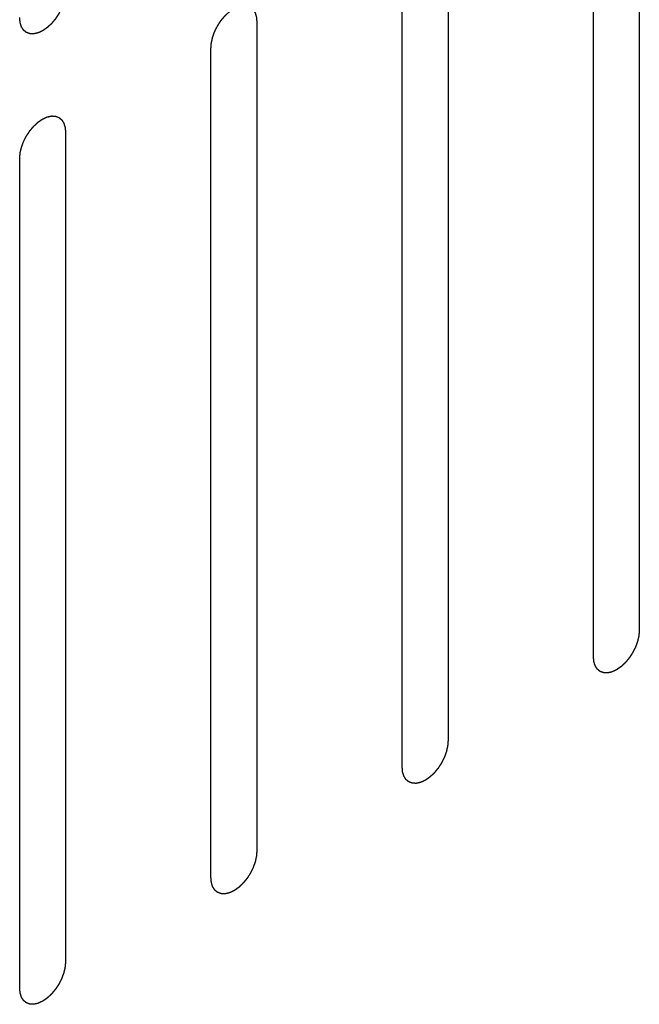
# Model space of a CAD drawing. Header units: inches. Extents: x 5 to 265, y 5 to 171.
# Tile 180 of 212: x 207.978 to 208.695, y 126.224 to 127.363. Entities that reach past the tile are written whole.
import ezdxf

# ---------------------------------------------------------------- set-up
doc = ezdxf.new("R2010")
doc.units = ezdxf.units.IN
doc.header["$LTSCALE"] = 14.96
doc.header["$MEASUREMENT"] = 0
doc.linetypes.add('HIDDEN', pattern=[0.2, 0.1, -0.1])
doc.layers.add('08_ALL_COSMETICS', color=7, linetype='CONTINUOUS')

msp = doc.modelspace()

# ---------------------------------------------------------------- linework, layer by layer
at = {"layer": '08_ALL_COSMETICS', "color": 7, "linetype": 'HIDDEN'}
for p, q in [((208.6947, 127.6162), (208.6947, 126.6568)), ((208.6417, 126.6262), (208.6417, 127.5856)), ((208.4734, 127.4884), (208.4734, 126.529)), ((208.4203, 126.4984), (208.4203, 127.4578)), ((208.2521, 127.3607), (208.2521, 126.4013)), ((208.199, 126.3706), (208.199, 127.33)), ((208.0307, 127.2329), (208.0307, 126.2735)), ((207.9777, 126.2429), (207.9777, 127.2023))]:
    msp.add_line(p, q, dxfattribs=at)
for points in [[(208.0307, 127.3962), (208.0307, 127.3957), (208.0306, 127.3946), (208.0305, 127.3931), (208.0304, 127.3918), (208.0303, 127.3908), (208.0302, 127.3903), (208.0302, 127.3899), (208.0301, 127.3895), (208.03, 127.389), (208.0298, 127.388), (208.0295, 127.3866), (208.0292, 127.3853), (208.0289, 127.3843), (208.0288, 127.3838), (208.0287, 127.3834), (208.0286, 127.3829), (208.0284, 127.3824), (208.028, 127.3814), (208.0275, 127.38), (208.027, 127.3786), (208.0267, 127.3776), (208.0264, 127.3771), (208.0263, 127.3767), (208.0261, 127.3763), (208.0258, 127.3757), (208.0253, 127.3747), (208.0246, 127.3734), (208.0239, 127.372), (208.0234, 127.371), (208.0232, 127.3705), (208.023, 127.37), (208.0227, 127.3697), (208.0224, 127.3691), (208.0218, 127.3683), (208.021, 127.367), (208.0201, 127.3657), (208.0195, 127.3648), (208.0192, 127.3643), (208.019, 127.3639), (208.0187, 127.3636), (208.0183, 127.3631), (208.0176, 127.3623), (208.0167, 127.3612), (208.0157, 127.3601), (208.0151, 127.3593), (208.0147, 127.3588), (208.0144, 127.3585), (208.0141, 127.3582), (208.0137, 127.3578), (208.013, 127.3571), (208.0119, 127.3562), (208.0109, 127.3552), (208.0102, 127.3545), (208.0098, 127.3542), (208.0095, 127.3539), (208.0091, 127.3537), (208.0087, 127.3533), (208.0079, 127.3528), (208.0068, 127.3521), (208.0057, 127.3513), (208.005, 127.3508), (208.0045, 127.3505), (208.0042, 127.3502), (208.0039, 127.3501), (208.0035, 127.3499), (208.0027, 127.3496), (208.0016, 127.349), (208.0006, 127.3486), (207.9998, 127.3482), (207.9994, 127.348), (207.9991, 127.3478), (207.9988, 127.3478), (207.9983, 127.3477), (207.9976, 127.3475), (207.9966, 127.3473), (207.9956, 127.3471), (207.9948, 127.3469), (207.9944, 127.3468), (207.9941, 127.3467), (207.9938, 127.3467), (207.9934, 127.3467), (207.9928, 127.3468), (207.9918, 127.3468), (207.9909, 127.3468), (207.9902, 127.3469), (207.9898, 127.3469), (207.9895, 127.3469), (207.9893, 127.347), (207.9889, 127.3471), (207.9883, 127.3473), (207.9875, 127.3476), (207.9867, 127.348), (207.9861, 127.3482), (207.9857, 127.3483), (207.9854, 127.3484), (207.9853, 127.3486), (207.985, 127.3488), (207.9845, 127.3492), (207.9838, 127.3497), (207.9831, 127.3503), (207.9827, 127.3507), (207.9824, 127.3509), (207.9822, 127.3511), (207.982, 127.3514), (207.9818, 127.3517), (207.9815, 127.3522), (207.981, 127.353), (207.9804, 127.3538), (207.9801, 127.3544), (207.9799, 127.3547), (207.9797, 127.3549), (207.9796, 127.3553), (207.9795, 127.3557), (207.9793, 127.3564), (207.979, 127.3574), (207.9787, 127.3584), (207.9784, 127.3591), (207.9783, 127.3595), (207.9782, 127.3598), (207.9782, 127.3602), (207.9781, 127.3606), (207.9781, 127.3615), (207.978, 127.3627), (207.9778, 127.3641), (207.9777, 127.3651), (207.9777, 127.3656)], [(208.199, 127.33), (208.1991, 127.3306), (208.1991, 127.3316), (208.1993, 127.3332), (208.1994, 127.3345), (208.1994, 127.3354), (208.1995, 127.3359), (208.1995, 127.3363), (208.1996, 127.3367), (208.1997, 127.3372), (208.2, 127.3382), (208.2003, 127.3396), (208.2006, 127.3409), (208.2008, 127.3419), (208.2009, 127.3424), (208.201, 127.3429), (208.2012, 127.3433), (208.2014, 127.3438), (208.2017, 127.3448), (208.2022, 127.3462), (208.2027, 127.3476), (208.2031, 127.3486), (208.2033, 127.3491), (208.2034, 127.3495), (208.2037, 127.35), (208.2039, 127.3505), (208.2044, 127.3515), (208.2051, 127.3529), (208.2058, 127.3542), (208.2063, 127.3552), (208.2066, 127.3558), (208.2068, 127.3562), (208.207, 127.3565), (208.2074, 127.3571), (208.208, 127.3579), (208.2088, 127.3592), (208.2096, 127.3605), (208.2102, 127.3614), (208.2105, 127.3619), (208.2108, 127.3623), (208.2111, 127.3626), (208.2114, 127.3631), (208.2121, 127.3639), (208.2131, 127.365), (208.214, 127.3661), (208.2147, 127.3669), (208.2151, 127.3674), (208.2153, 127.3677), (208.2157, 127.368), (208.2161, 127.3684), (208.2168, 127.3691), (208.2178, 127.37), (208.2189, 127.371), (208.2196, 127.3717), (208.22, 127.372), (208.2203, 127.3723), (208.2206, 127.3726), (208.2211, 127.3729), (208.2218, 127.3734), (208.2229, 127.3741), (208.224, 127.3749), (208.2248, 127.3754), (208.2252, 127.3757), (208.2255, 127.376), (208.2259, 127.3761), (208.2263, 127.3763), (208.227, 127.3767), (208.2281, 127.3772), (208.2292, 127.3777), (208.2299, 127.378), (208.2304, 127.3782), (208.2307, 127.3784), (208.231, 127.3784), (208.2314, 127.3785), (208.2321, 127.3787), (208.2332, 127.3789), (208.2342, 127.3792), (208.2349, 127.3793), (208.2353, 127.3794), (208.2356, 127.3795), (208.2359, 127.3795), (208.2363, 127.3795), (208.237, 127.3794), (208.2379, 127.3794), (208.2389, 127.3794), (208.2395, 127.3793), (208.2399, 127.3793), (208.2402, 127.3793), (208.2405, 127.3792), (208.2408, 127.3791), (208.2414, 127.3789), (208.2422, 127.3786), (208.2431, 127.3783), (208.2437, 127.378), (208.244, 127.3779), (208.2443, 127.3778), (208.2445, 127.3776), (208.2448, 127.3774), (208.2452, 127.377), (208.2459, 127.3765), (208.2466, 127.3759), (208.2471, 127.3755), (208.2474, 127.3753), (208.2476, 127.3751), (208.2477, 127.3749), (208.2479, 127.3745), (208.2483, 127.374), (208.2488, 127.3732), (208.2493, 127.3724), (208.2497, 127.3718), (208.2499, 127.3715), (208.25, 127.3713), (208.2501, 127.3709), (208.2502, 127.3705), (208.2505, 127.3698), (208.2508, 127.3688), (208.2511, 127.3678), (208.2513, 127.3671), (208.2514, 127.3667), (208.2515, 127.3664), (208.2516, 127.366), (208.2516, 127.3656), (208.2517, 127.3647), (208.2518, 127.3635), (208.2519, 127.3621), (208.252, 127.3611), (208.2521, 127.3607)], [(207.9777, 127.2023), (207.9777, 127.2028), (207.9778, 127.2038), (207.9779, 127.2054), (207.9781, 127.2067), (207.9781, 127.2076), (207.9782, 127.2081), (207.9782, 127.2085), (207.9783, 127.2089), (207.9784, 127.2095), (207.9786, 127.2104), (207.9789, 127.2118), (207.9793, 127.2132), (207.9795, 127.2141), (207.9796, 127.2147), (207.9797, 127.2151), (207.9799, 127.2155), (207.98, 127.2161), (207.9804, 127.217), (207.9809, 127.2184), (207.9814, 127.2198), (207.9818, 127.2208), (207.982, 127.2213), (207.9821, 127.2218), (207.9823, 127.2222), (207.9826, 127.2227), (207.9831, 127.2237), (207.9838, 127.2251), (207.9845, 127.2265), (207.985, 127.2274), (207.9853, 127.228), (207.9854, 127.2284), (207.9857, 127.2288), (207.986, 127.2293), (207.9866, 127.2302), (207.9875, 127.2314), (207.9883, 127.2327), (207.9889, 127.2336), (207.9892, 127.2341), (207.9894, 127.2345), (207.9897, 127.2348), (207.9901, 127.2353), (207.9908, 127.2361), (207.9917, 127.2372), (207.9927, 127.2384), (207.9934, 127.2392), (207.9937, 127.2396), (207.994, 127.24), (207.9943, 127.2402), (207.9947, 127.2406), (207.9955, 127.2413), (207.9965, 127.2423), (207.9975, 127.2432), (207.9982, 127.2439), (207.9987, 127.2443), (207.999, 127.2446), (207.9993, 127.2448), (207.9997, 127.2451), (208.0005, 127.2456), (208.0016, 127.2464), (208.0027, 127.2471), (208.0034, 127.2477), (208.0039, 127.2479), (208.0042, 127.2482), (208.0045, 127.2483), (208.005, 127.2485), (208.0057, 127.2489), (208.0068, 127.2494), (208.0079, 127.2499), (208.0086, 127.2502), (208.009, 127.2504), (208.0094, 127.2506), (208.0097, 127.2506), (208.0101, 127.2507), (208.0108, 127.2509), (208.0118, 127.2511), (208.0129, 127.2514), (208.0136, 127.2515), (208.014, 127.2516), (208.0143, 127.2517), (208.0146, 127.2517), (208.015, 127.2517), (208.0156, 127.2517), (208.0166, 127.2516), (208.0176, 127.2516), (208.0182, 127.2516), (208.0186, 127.2515), (208.0189, 127.2516), (208.0191, 127.2514), (208.0195, 127.2513), (208.0201, 127.2511), (208.0209, 127.2508), (208.0218, 127.2505), (208.0224, 127.2503), (208.0227, 127.2501), (208.023, 127.2501), (208.0232, 127.2499), (208.0234, 127.2496), (208.0239, 127.2492), (208.0246, 127.2487), (208.0253, 127.2481), (208.0258, 127.2477), (208.026, 127.2475), (208.0263, 127.2473), (208.0264, 127.2471), (208.0266, 127.2468), (208.027, 127.2462), (208.0275, 127.2454), (208.028, 127.2446), (208.0283, 127.244), (208.0285, 127.2437), (208.0287, 127.2435), (208.0288, 127.2432), (208.0289, 127.2428), (208.0291, 127.242), (208.0294, 127.241), (208.0298, 127.24), (208.03, 127.2393), (208.0301, 127.2389), (208.0302, 127.2386), (208.0302, 127.2383), (208.0303, 127.2378), (208.0304, 127.2369), (208.0305, 127.2357), (208.0306, 127.2343), (208.0307, 127.2334), (208.0307, 127.2329)], [(208.6947, 126.6568), (208.6947, 126.6563), (208.6946, 126.6553), (208.6944, 126.6537), (208.6943, 126.6524), (208.6943, 126.6515), (208.6942, 126.651), (208.6942, 126.6506), (208.6941, 126.6502), (208.694, 126.6496), (208.6938, 126.6487), (208.6934, 126.6473), (208.6931, 126.6459), (208.6929, 126.645), (208.6928, 126.6444), (208.6927, 126.644), (208.6925, 126.6436), (208.6923, 126.643), (208.692, 126.6421), (208.6915, 126.6407), (208.691, 126.6393), (208.6906, 126.6383), (208.6904, 126.6377), (208.6903, 126.6373), (208.6901, 126.6369), (208.6898, 126.6364), (208.6893, 126.6354), (208.6886, 126.634), (208.6879, 126.6326), (208.6874, 126.6317), (208.6871, 126.6311), (208.6869, 126.6307), (208.6867, 126.6303), (208.6863, 126.6298), (208.6858, 126.6289), (208.6849, 126.6276), (208.6841, 126.6264), (208.6835, 126.6255), (208.6832, 126.625), (208.6829, 126.6246), (208.6826, 126.6242), (208.6823, 126.6238), (208.6816, 126.623), (208.6807, 126.6219), (208.6797, 126.6207), (208.679, 126.6199), (208.6787, 126.6195), (208.6784, 126.6191), (208.6781, 126.6188), (208.6777, 126.6185), (208.6769, 126.6178), (208.6759, 126.6168), (208.6749, 126.6159), (208.6741, 126.6152), (208.6737, 126.6148), (208.6734, 126.6145), (208.6731, 126.6143), (208.6727, 126.614), (208.6719, 126.6135), (208.6708, 126.6127), (208.6697, 126.612), (208.6689, 126.6114), (208.6685, 126.6111), (208.6682, 126.6109), (208.6679, 126.6108), (208.6674, 126.6105), (208.6667, 126.6102), (208.6656, 126.6097), (208.6645, 126.6092), (208.6638, 126.6089), (208.6634, 126.6087), (208.663, 126.6085), (208.6627, 126.6084), (208.6623, 126.6083), (208.6616, 126.6082), (208.6606, 126.6079), (208.6595, 126.6077), (208.6588, 126.6075), (208.6584, 126.6074), (208.6581, 126.6073), (208.6578, 126.6074), (208.6574, 126.6074), (208.6567, 126.6074), (208.6558, 126.6075), (208.6548, 126.6075), (208.6542, 126.6075), (208.6538, 126.6075), (208.6535, 126.6075), (208.6533, 126.6076), (208.6529, 126.6078), (208.6523, 126.608), (208.6515, 126.6083), (208.6506, 126.6086), (208.65, 126.6088), (208.6497, 126.609), (208.6494, 126.609), (208.6492, 126.6092), (208.649, 126.6094), (208.6485, 126.6098), (208.6478, 126.6104), (208.6471, 126.611), (208.6466, 126.6114), (208.6464, 126.6116), (208.6461, 126.6117), (208.646, 126.612), (208.6458, 126.6123), (208.6454, 126.6129), (208.6449, 126.6137), (208.6444, 126.6145), (208.6441, 126.615), (208.6439, 126.6154), (208.6437, 126.6156), (208.6436, 126.6159), (208.6435, 126.6163), (208.6433, 126.617), (208.6429, 126.618), (208.6426, 126.619), (208.6424, 126.6197), (208.6423, 126.6202), (208.6422, 126.6204), (208.6422, 126.6208), (208.6421, 126.6213), (208.642, 126.6221), (208.6419, 126.6233), (208.6418, 126.6248), (208.6417, 126.6257), (208.6417, 126.6262)], [(208.4734, 126.529), (208.4733, 126.5285), (208.4732, 126.5275), (208.4731, 126.5259), (208.473, 126.5246), (208.4729, 126.5237), (208.4729, 126.5232), (208.4729, 126.5228), (208.4728, 126.5224), (208.4727, 126.5218), (208.4724, 126.5209), (208.4721, 126.5195), (208.4718, 126.5181), (208.4716, 126.5172), (208.4715, 126.5166), (208.4714, 126.5162), (208.4712, 126.5158), (208.471, 126.5152), (208.4707, 126.5143), (208.4702, 126.5129), (208.4697, 126.5115), (208.4693, 126.5105), (208.4691, 126.51), (208.469, 126.5095), (208.4687, 126.5091), (208.4685, 126.5086), (208.468, 126.5076), (208.4673, 126.5062), (208.4666, 126.5048), (208.4661, 126.5039), (208.4658, 126.5033), (208.4656, 126.5029), (208.4654, 126.5025), (208.465, 126.502), (208.4644, 126.5011), (208.4636, 126.4999), (208.4628, 126.4986), (208.4622, 126.4977), (208.4619, 126.4972), (208.4616, 126.4968), (208.4613, 126.4965), (208.4609, 126.496), (208.4603, 126.4952), (208.4593, 126.4941), (208.4584, 126.4929), (208.4577, 126.4921), (208.4573, 126.4917), (208.4571, 126.4913), (208.4567, 126.4911), (208.4563, 126.4907), (208.4556, 126.49), (208.4546, 126.489), (208.4535, 126.4881), (208.4528, 126.4874), (208.4524, 126.487), (208.4521, 126.4867), (208.4518, 126.4865), (208.4513, 126.4862), (208.4506, 126.4857), (208.4495, 126.4849), (208.4484, 126.4842), (208.4476, 126.4836), (208.4472, 126.4833), (208.4469, 126.4831), (208.4465, 126.483), (208.4461, 126.4828), (208.4454, 126.4824), (208.4443, 126.4819), (208.4432, 126.4814), (208.4425, 126.4811), (208.442, 126.4809), (208.4417, 126.4807), (208.4414, 126.4807), (208.441, 126.4806), (208.4403, 126.4804), (208.4392, 126.4802), (208.4382, 126.4799), (208.4375, 126.4798), (208.4371, 126.4797), (208.4367, 126.4796), (208.4365, 126.4796), (208.4361, 126.4796), (208.4354, 126.4796), (208.4345, 126.4797), (208.4335, 126.4797), (208.4328, 126.4797), (208.4325, 126.4798), (208.4322, 126.4797), (208.4319, 126.4799), (208.4316, 126.48), (208.431, 126.4802), (208.4301, 126.4805), (208.4293, 126.4808), (208.4287, 126.481), (208.4284, 126.4812), (208.4281, 126.4812), (208.4279, 126.4814), (208.4276, 126.4817), (208.4272, 126.4821), (208.4265, 126.4826), (208.4258, 126.4832), (208.4253, 126.4836), (208.425, 126.4838), (208.4248, 126.484), (208.4247, 126.4842), (208.4245, 126.4845), (208.4241, 126.4851), (208.4236, 126.4859), (208.4231, 126.4867), (208.4227, 126.4873), (208.4225, 126.4876), (208.4224, 126.4878), (208.4223, 126.4881), (208.4222, 126.4885), (208.4219, 126.4892), (208.4216, 126.4903), (208.4213, 126.4913), (208.4211, 126.492), (208.421, 126.4924), (208.4208, 126.4927), (208.4208, 126.493), (208.4208, 126.4935), (208.4207, 126.4944), (208.4206, 126.4955), (208.4205, 126.497), (208.4204, 126.4979), (208.4203, 126.4984)], [(208.2521, 126.4013), (208.252, 126.4007), (208.2519, 126.3997), (208.2518, 126.3981), (208.2517, 126.3968), (208.2516, 126.3959), (208.2516, 126.3954), (208.2516, 126.395), (208.2514, 126.3946), (208.2513, 126.3941), (208.2511, 126.3931), (208.2508, 126.3917), (208.2505, 126.3904), (208.2503, 126.3894), (208.2501, 126.3889), (208.2501, 126.3884), (208.2499, 126.388), (208.2497, 126.3875), (208.2493, 126.3865), (208.2488, 126.3851), (208.2483, 126.3837), (208.248, 126.3827), (208.2478, 126.3822), (208.2476, 126.3818), (208.2474, 126.3813), (208.2471, 126.3808), (208.2466, 126.3798), (208.246, 126.3784), (208.2453, 126.3771), (208.2448, 126.3761), (208.2445, 126.3755), (208.2443, 126.3751), (208.244, 126.3747), (208.2437, 126.3742), (208.2431, 126.3733), (208.2423, 126.3721), (208.2415, 126.3708), (208.2409, 126.3699), (208.2405, 126.3694), (208.2403, 126.369), (208.24, 126.3687), (208.2396, 126.3682), (208.239, 126.3674), (208.238, 126.3663), (208.2371, 126.3652), (208.2364, 126.3644), (208.236, 126.3639), (208.2357, 126.3636), (208.2354, 126.3633), (208.235, 126.3629), (208.2343, 126.3622), (208.2333, 126.3613), (208.2322, 126.3603), (208.2315, 126.3596), (208.2311, 126.3593), (208.2308, 126.3589), (208.2304, 126.3587), (208.23, 126.3584), (208.2292, 126.3579), (208.2282, 126.3571), (208.2271, 126.3564), (208.2263, 126.3559), (208.2259, 126.3556), (208.2255, 126.3553), (208.2252, 126.3552), (208.2248, 126.355), (208.224, 126.3546), (208.223, 126.3541), (208.2219, 126.3536), (208.2211, 126.3533), (208.2207, 126.3531), (208.2204, 126.3529), (208.2201, 126.3529), (208.2197, 126.3528), (208.2189, 126.3526), (208.2179, 126.3524), (208.2169, 126.3521), (208.2162, 126.352), (208.2157, 126.3519), (208.2154, 126.3518), (208.2151, 126.3518), (208.2148, 126.3518), (208.2141, 126.3519), (208.2131, 126.3519), (208.2122, 126.3519), (208.2115, 126.352), (208.2111, 126.352), (208.2109, 126.352), (208.2106, 126.3521), (208.2103, 126.3522), (208.2097, 126.3524), (208.2088, 126.3527), (208.208, 126.353), (208.2074, 126.3533), (208.207, 126.3534), (208.2068, 126.3535), (208.2066, 126.3537), (208.2063, 126.3539), (208.2058, 126.3543), (208.2051, 126.3548), (208.2045, 126.3554), (208.204, 126.3558), (208.2037, 126.356), (208.2035, 126.3562), (208.2034, 126.3564), (208.2031, 126.3568), (208.2028, 126.3573), (208.2023, 126.3581), (208.2018, 126.3589), (208.2014, 126.3595), (208.2012, 126.3598), (208.201, 126.36), (208.201, 126.3604), (208.2008, 126.3608), (208.2006, 126.3615), (208.2003, 126.3625), (208.2, 126.3635), (208.1998, 126.3642), (208.1996, 126.3646), (208.1995, 126.3649), (208.1995, 126.3653), (208.1995, 126.3657), (208.1994, 126.3666), (208.1993, 126.3678), (208.1991, 126.3692), (208.1991, 126.3702), (208.199, 126.3706)], [(208.0307, 126.2735), (208.0307, 126.273), (208.0306, 126.2719), (208.0305, 126.2704), (208.0304, 126.2691), (208.0303, 126.2682), (208.0302, 126.2676), (208.0302, 126.2672), (208.0301, 126.2668), (208.03, 126.2663), (208.0298, 126.2653), (208.0295, 126.264), (208.0292, 126.2626), (208.0289, 126.2616), (208.0288, 126.2611), (208.0287, 126.2607), (208.0286, 126.2602), (208.0284, 126.2597), (208.028, 126.2587), (208.0275, 126.2573), (208.027, 126.2559), (208.0267, 126.255), (208.0264, 126.2544), (208.0263, 126.254), (208.0261, 126.2536), (208.0258, 126.253), (208.0253, 126.252), (208.0246, 126.2507), (208.0239, 126.2493), (208.0234, 126.2483), (208.0232, 126.2478), (208.023, 126.2473), (208.0227, 126.247), (208.0224, 126.2465), (208.0218, 126.2456), (208.021, 126.2443), (208.0201, 126.243), (208.0195, 126.2421), (208.0192, 126.2416), (208.019, 126.2412), (208.0187, 126.2409), (208.0183, 126.2404), (208.0176, 126.2397), (208.0167, 126.2385), (208.0157, 126.2374), (208.0151, 126.2366), (208.0147, 126.2361), (208.0144, 126.2358), (208.0141, 126.2355), (208.0137, 126.2351), (208.013, 126.2344), (208.0119, 126.2335), (208.0109, 126.2325), (208.0102, 126.2319), (208.0098, 126.2315), (208.0095, 126.2312), (208.0091, 126.231), (208.0087, 126.2307), (208.0079, 126.2301), (208.0068, 126.2294), (208.0057, 126.2286), (208.005, 126.2281), (208.0045, 126.2278), (208.0042, 126.2275), (208.0039, 126.2274), (208.0035, 126.2272), (208.0027, 126.2269), (208.0016, 126.2264), (208.0006, 126.2259), (207.9998, 126.2255), (207.9994, 126.2253), (207.9991, 126.2251), (207.9988, 126.2251), (207.9983, 126.225), (207.9976, 126.2248), (207.9966, 126.2246), (207.9956, 126.2244), (207.9948, 126.2242), (207.9944, 126.2241), (207.9941, 126.224), (207.9938, 126.224), (207.9934, 126.2241), (207.9928, 126.2241), (207.9918, 126.2241), (207.9909, 126.2242), (207.9902, 126.2242), (207.9898, 126.2242), (207.9895, 126.2242), (207.9893, 126.2243), (207.9889, 126.2244), (207.9883, 126.2246), (207.9875, 126.2249), (207.9867, 126.2253), (207.9861, 126.2255), (207.9857, 126.2256), (207.9854, 126.2257), (207.9853, 126.2259), (207.985, 126.2261), (207.9845, 126.2265), (207.9838, 126.2271), (207.9831, 126.2276), (207.9827, 126.228), (207.9824, 126.2283), (207.9822, 126.2284), (207.982, 126.2287), (207.9818, 126.229), (207.9815, 126.2295), (207.981, 126.2303), (207.9804, 126.2312), (207.9801, 126.2317), (207.9799, 126.232), (207.9797, 126.2323), (207.9796, 126.2326), (207.9795, 126.233), (207.9793, 126.2337), (207.979, 126.2347), (207.9787, 126.2357), (207.9784, 126.2364), (207.9783, 126.2368), (207.9782, 126.2371), (207.9782, 126.2375), (207.9781, 126.2379), (207.9781, 126.2388), (207.978, 126.24), (207.9778, 126.2414), (207.9777, 126.2424), (207.9777, 126.2429)]]:
    msp.add_open_spline(points, degree=3, knots=[0, 0, 0, 0, 0.015625, 0.03125, 0.046875, 0.054688, 0.058594, 0.0625, 0.066406, 0.070312, 0.078125, 0.09375, 0.109375, 0.117188, 0.121094, 0.125, 0.128906, 0.132812, 0.140625, 0.15625, 0.171875, 0.179688, 0.183594, 0.1875, 0.191406, 0.195312, 0.203125, 0.21875, 0.234375, 0.242188, 0.246094, 0.25, 0.253906, 0.257812, 0.265625, 0.28125, 0.296875, 0.304688, 0.308594, 0.3125, 0.316406, 0.320312, 0.328125, 0.34375, 0.359375, 0.367188, 0.371094, 0.375, 0.378906, 0.382812, 0.390625, 0.40625, 0.421875, 0.429688, 0.433594, 0.4375, 0.441406, 0.445312, 0.453125, 0.46875, 0.484375, 0.492188, 0.496094, 0.5, 0.503906, 0.507812, 0.515625, 0.53125, 0.546875, 0.554688, 0.558594, 0.5625, 0.566406, 0.570312, 0.578125, 0.59375, 0.609375, 0.617188, 0.621094, 0.625, 0.628906, 0.632812, 0.640625, 0.65625, 0.671875, 0.679688, 0.683594, 0.6875, 0.691406, 0.695312, 0.703125, 0.71875, 0.734375, 0.742188, 0.746094, 0.75, 0.753906, 0.757812, 0.765625, 0.78125, 0.796875, 0.804688, 0.808594, 0.8125, 0.816406, 0.820312, 0.828125, 0.84375, 0.859375, 0.867188, 0.871094, 0.875, 0.878906, 0.882812, 0.890625, 0.90625, 0.921875, 0.929688, 0.933594, 0.9375, 0.941406, 0.945312, 0.953125, 0.96875, 0.984375, 1, 1, 1, 1], dxfattribs=at)

doc.saveas('drawing.dxf')
